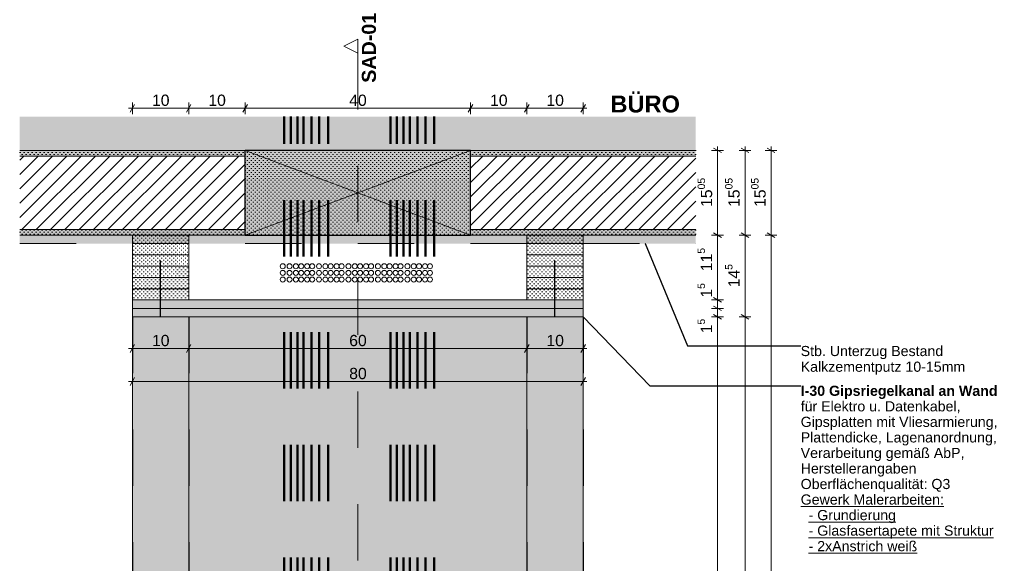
# Model space of a CAD drawing. Header units: metres. Extents: x -0.6 to 10, y -2.1 to 1.5.
# Tile 7 of 25: x -0.6 to 1.1, y 0.5 to 1.5. Entities that reach past the tile are written whole.
import ezdxf

# ---------------------------------------------------------------- set-up
doc = ezdxf.new("R2010")
doc.units = ezdxf.units.M
doc.header["$MEASUREMENT"] = 0
for name, pattern in [('Schnittlinie', [0.06, 0.03, -0.015, 0, -0.015]), ('Strichlinie eng', [0.023, 0.015, -0.008]), ('Untersicht', [0.02, 0.015, -0.005]), ('Wipeout_Contour', [1, 0, -1])]:
    doc.linetypes.add(name, pattern=pattern)
for name, color, linetype in [('152 - Bemaßung_ Beschriftung.Ausbau', 7, 'Continuous'), ('201 - Marker.Schnitt - versteckt Grundriss u. Detail SD', 7, 'Continuous'), ('605 - Struktur.Wand Innen', 7, 'Continuous'), ('608 - Struktur.Träger', 7, 'Continuous'), ('650 - Abdeckung.Fußboden Aufbau', 7, 'Continuous'), ('653 - Abdeckung.TB Verkofferung', 7, 'Continuous'), ('804 - HKLSE.Elektrik', 7, 'Continuous'), ('Neubau_301 - Elemente.Linie', 7, 'Continuous'), ('Neubau_605 - Struktur.Wand Innen', 7, 'Continuous'), ('Neubau_653 - Abdeckung.TB Verkofferung', 7, 'Continuous')]:
    doc.layers.add(name, color=color, linetype=linetype)
doc.styles.add('ERSTELLTER_STIL_1', font='txt')
doc.styles.add('ERSTELLTER_STIL_2', font='txt')
doc.dimstyles.new('ERSTELLTER_STIL__1', dxfattribs={"dimtxt": 0.02, "dimasz": 0.01064, "dimexe": 0.18, "dimexo": 0.0625, "dimgap": 0, "dimtad": 1, "dimzin": 0, "dimdsep": 46, "dimtxsty": 'ERSTELLTER_STIL_1', "dimblk": 'ARROWHEAD_2', "dimblk1": 'ARROWHEAD_2', "dimblk2": 'ARROWHEAD_2', "dimcen": 0.09, "dimse1": 1, "dimse2": 1, "dimclrd": 7, "dimclre": 7, "dimclrt": 7, "dimazin": 0, "dimtfac": 1, "dimtdec": 4, "dimtmove": 0, "dimatfit": 3, "dimfxl": 1, "dimtolj": 1, "dimtzin": 0, "dimarcsym": 0})
doc.dimstyles.new('ERSTELLTER_STIL__2', dxfattribs={"dimtxt": 0.02, "dimasz": 0.01064, "dimexe": 0.18, "dimexo": 0.0625, "dimgap": 0, "dimtad": 1, "dimtih": 1, "dimtoh": 1, "dimzin": 0, "dimdsep": 46, "dimtxsty": 'ERSTELLTER_STIL_1', "dimblk": 'ARROWHEAD_2', "dimblk1": 'ARROWHEAD_2', "dimblk2": 'ARROWHEAD_2', "dimcen": 0.09, "dimse1": 1, "dimse2": 1, "dimclrd": 7, "dimclre": 7, "dimclrt": 7, "dimazin": 0, "dimtfac": 1, "dimtdec": 4, "dimtmove": 0, "dimatfit": 3, "dimfxl": 1, "dimtolj": 1, "dimtzin": 0, "dimarcsym": 0})
doc.dimstyles.new('ERSTELLTER_STIL__3', dxfattribs={"dimtxt": 0.18, "dimasz": 0.001824, "dimexe": 0.18, "dimexo": 0.0625, "dimgap": 0, "dimtad": 0, "dimtih": 1, "dimtoh": 1, "dimdec": 4, "dimzin": 0, "dimdsep": 46, "dimcen": 0.09, "dimadec": 0, "dimazin": 0, "dimtfac": 1, "dimtdec": 4, "dimtmove": 0, "dimatfit": 3, "dimldrblk": 'ARROWHEAD_11', "dimfxl": 1, "dimtolj": 1, "dimtzin": 0, "dimarcsym": 0})
pattern_1 = [(45, (0, 0), (-0.003535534, 0.003535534), [0, -0.005])]
pattern_2 = [(45, (0, 0), (-0.01272792, 0.01272792), [])]

# ---------------------------------------------------------------- blocks, each defined once
blk = doc.blocks.new('*D10')
at = {"layer": '152 - Bemaßung_ Beschriftung.Ausbau', "color": 7, "linetype": 'Continuous', "lineweight": 5}
for p, q in [((0.6507, 0.9562), (0.6297, 0.9562)), ((0.6332, 0.9603), (0.6472, 0.9522)), ((0.6402, -0.8638), (0.6402, 0.9562)), ((0.6507, -0.8638), (0.6297, -0.8638)), ((0.6332, -0.8597), (0.6472, -0.8678))]:
    blk.add_line(p, q, dxfattribs=at)
at = {"layer": '152 - Bemaßung_ Beschriftung.Ausbau', "color": 7, "lineweight": 5, "char_height": 0.02, "attachment_point": 7, "rotation": 90, "style": 'ERSTELLTER_STIL_1'}
for s, insert in [('\\A1;{\\pql;\\fArial|b0|i0|c0|p38;1\\fArial|b0|i0|c0|p38;\\A1{\\H.66x;\\S5^  ;}}', (0.6364, 0.927)), ('\\A1;{\\pql;\\fArial|b0|i0|c0|p38;1,82}', (0.6362, 0.0196)), ('\\A1;{\\pql;\\fArial|b0|i0|c0|p38;1\\fArial|b0|i0|c0|p38;\\A1{\\H.66x;\\S5^  ;}}', (0.6364, -0.8597))]:
    blk.add_mtext(s, dxfattribs=dict(at, insert=insert))
blk = doc.blocks.new('ARROWHEAD_2')
at = {"color": 0, "linetype": 'Continuous', "lineweight": 0}
for p, q in [((0, 0), (-1, 0)), ((-0.38, -0.66), (0.38, 0.66))]:
    blk.add_line(p, q, dxfattribs=at)
blk = doc.blocks.new('*D11')
at = {"layer": '152 - Bemaßung_ Beschriftung.Ausbau', "color": 7, "linetype": 'Continuous', "lineweight": 5}
for p, q in [((0.6507, 0.9712), (0.6297, 0.9712)), ((0.6332, 0.9753), (0.6472, 0.9672)), ((0.6402, 0.9562), (0.6402, 0.9712)), ((0.6507, 0.9562), (0.6297, 0.9562)), ((0.6332, 0.9603), (0.6472, 0.9522))]:
    blk.add_line(p, q, dxfattribs=at)
blk = doc.blocks.new('*D12')
at = {"layer": '152 - Bemaßung_ Beschriftung.Ausbau', "color": 7, "linetype": 'Continuous', "lineweight": 5}
for p, q in [((0.6507, 0.9862), (0.6297, 0.9862)), ((0.6332, 0.9903), (0.6472, 0.9822)), ((0.6402, 0.9712), (0.6402, 0.9862)), ((0.6507, 0.9712), (0.6297, 0.9712)), ((0.6332, 0.9753), (0.6472, 0.9672))]:
    blk.add_line(p, q, dxfattribs=at)
blk = doc.blocks.new('*D13')
at = {"layer": '152 - Bemaßung_ Beschriftung.Ausbau', "color": 7, "linetype": 'Continuous', "lineweight": 5}
for p, q in [((0.6507, 1.1012), (0.6297, 1.1012)), ((0.6332, 1.1053), (0.6472, 1.0972)), ((0.6402, 0.9862), (0.6402, 1.1012)), ((0.6507, 0.9862), (0.6297, 0.9862)), ((0.6332, 0.9903), (0.6472, 0.9822))]:
    blk.add_line(p, q, dxfattribs=at)
at = {"layer": '152 - Bemaßung_ Beschriftung.Ausbau', "color": 7, "lineweight": 5, "char_height": 0.02, "attachment_point": 7, "rotation": 90, "style": 'ERSTELLTER_STIL_1'}
for s, insert in [('\\A1;{\\pql;\\fArial|b0|i0|c0|p38;11\\fArial|b0|i0|c0|p38;\\A1{\\H.66x;\\S5^  ;}}', (0.6364, 1.0372)), ('\\A1;{\\pql;\\fArial|b0|i0|c0|p38;1\\fArial|b0|i0|c0|p38;\\A1{\\H.66x;\\S5^  ;}}', (0.6364, 0.9903))]:
    blk.add_mtext(s, dxfattribs=dict(at, insert=insert))
blk = doc.blocks.new('*D14')
at = {"layer": '152 - Bemaßung_ Beschriftung.Ausbau', "color": 7, "linetype": 'Continuous', "lineweight": 5}
for p, q in [((0.6402, 1.2517), (0.6402, 1.2586)), ((0.6507, 1.2517), (0.6297, 1.2517)), ((0.6472, 1.2477), (0.6332, 1.2558)), ((0.6402, 1.1012), (0.6402, 1.2517)), ((0.6507, 1.1012), (0.6297, 1.1012)), ((0.6332, 1.1053), (0.6472, 1.0972))]:
    blk.add_line(p, q, dxfattribs=at)
at = {"layer": '152 - Bemaßung_ Beschriftung.Ausbau', "color": 7, "lineweight": 5, "insert": (0.6365, 1.1513), "char_height": 0.02, "attachment_point": 7, "rotation": 90, "style": 'ERSTELLTER_STIL_1'}
blk.add_mtext('\\A1;{\\pql;\\fArial|b0|i0|c0|p38;15\\fArial|b0|i0|c0|p38;\\A1{\\H.66x;\\S05^  ;}}', dxfattribs=at)
blk = doc.blocks.new('*D17')
at = {"layer": '152 - Bemaßung_ Beschriftung.Ausbau', "color": 7, "linetype": 'Continuous', "lineweight": 5}
for p, q in [((0.6995, 0.9562), (0.6785, 0.9562)), ((0.682, 0.9603), (0.696, 0.9522)), ((0.689, -0.8638), (0.689, 0.9562)), ((0.6995, -0.8638), (0.6785, -0.8638)), ((0.682, -0.8597), (0.696, -0.8678))]:
    blk.add_line(p, q, dxfattribs=at)
at = {"layer": '152 - Bemaßung_ Beschriftung.Ausbau', "color": 7, "lineweight": 5, "insert": (0.685, 0.0196), "char_height": 0.02, "attachment_point": 7, "rotation": 90, "style": 'ERSTELLTER_STIL_1'}
blk.add_mtext('\\A1;{\\pql;\\fArial|b0|i0|c0|p38;1,82}', dxfattribs=at)
blk = doc.blocks.new('*D18')
at = {"layer": '152 - Bemaßung_ Beschriftung.Ausbau', "color": 7, "linetype": 'Continuous', "lineweight": 5}
for p, q in [((0.6995, 1.1012), (0.6785, 1.1012)), ((0.682, 1.1053), (0.696, 1.0972)), ((0.689, 0.9562), (0.689, 1.1012)), ((0.6995, 0.9562), (0.6785, 0.9562)), ((0.682, 0.9603), (0.696, 0.9522))]:
    blk.add_line(p, q, dxfattribs=at)
at = {"layer": '152 - Bemaßung_ Beschriftung.Ausbau', "color": 7, "lineweight": 5, "insert": (0.6852, 1.0086), "char_height": 0.02, "attachment_point": 7, "rotation": 90, "style": 'ERSTELLTER_STIL_1'}
blk.add_mtext('\\A1;{\\pql;\\fArial|b0|i0|c0|p38;14\\fArial|b0|i0|c0|p38;\\A1{\\H.66x;\\S5^  ;}}', dxfattribs=at)
blk = doc.blocks.new('*D19')
at = {"layer": '152 - Bemaßung_ Beschriftung.Ausbau', "color": 7, "linetype": 'Continuous', "lineweight": 5}
for p, q in [((0.689, 1.2517), (0.689, 1.2586)), ((0.6995, 1.2517), (0.6785, 1.2517)), ((0.696, 1.2477), (0.682, 1.2558)), ((0.689, 1.1012), (0.689, 1.2517)), ((0.6995, 1.1012), (0.6785, 1.1012)), ((0.682, 1.1053), (0.696, 1.0972))]:
    blk.add_line(p, q, dxfattribs=at)
at = {"layer": '152 - Bemaßung_ Beschriftung.Ausbau', "color": 7, "lineweight": 5, "insert": (0.6853, 1.1513), "char_height": 0.02, "attachment_point": 7, "rotation": 90, "style": 'ERSTELLTER_STIL_1'}
blk.add_mtext('\\A1;{\\pql;\\fArial|b0|i0|c0|p38;15\\fArial|b0|i0|c0|p38;\\A1{\\H.66x;\\S05^  ;}}', dxfattribs=at)
blk = doc.blocks.new('*D21')
at = {"layer": '152 - Bemaßung_ Beschriftung.Ausbau', "color": 7, "linetype": 'Continuous', "lineweight": 5}
for p, q in [((0.7282, 1.1053), (0.7422, 1.0972)), ((0.7352, -1.0788), (0.7352, 1.1012)), ((0.7457, -1.0788), (0.7247, -1.0788)), ((0.7282, -1.0747), (0.7422, -1.0828)), ((0.7352, -1.2438), (0.7352, -1.0788))]:
    blk.add_line(p, q, dxfattribs=at)
at = {"layer": '152 - Bemaßung_ Beschriftung.Ausbau', "color": 7, "lineweight": 5, "insert": (0.7312, -0.0154), "char_height": 0.02, "attachment_point": 7, "rotation": 90, "style": 'ERSTELLTER_STIL_1'}
blk.add_mtext('\\A1;{\\pql;\\fArial|b0|i0|c0|p38;2,18}', dxfattribs=at)
blk = doc.blocks.new('*D22')
at = {"layer": '152 - Bemaßung_ Beschriftung.Ausbau', "color": 7, "linetype": 'Continuous', "lineweight": 5}
for p, q in [((0.7352, 1.2517), (0.7352, 1.2586)), ((0.7457, 1.2517), (0.7247, 1.2517)), ((0.7422, 1.2477), (0.7282, 1.2558)), ((0.7352, 1.1012), (0.7352, 1.2517)), ((0.7457, 1.1012), (0.7247, 1.1012)), ((0.7282, 1.1053), (0.7422, 1.0972)), ((0.7352, -1.0788), (0.7352, 1.1012))]:
    blk.add_line(p, q, dxfattribs=at)
at = {"layer": '152 - Bemaßung_ Beschriftung.Ausbau', "color": 7, "lineweight": 5, "insert": (0.7315, 1.1513), "char_height": 0.02, "attachment_point": 7, "rotation": 90, "style": 'ERSTELLTER_STIL_1'}
blk.add_mtext('\\A1;{\\pql;\\fArial|b0|i0|c0|p38;15\\fArial|b0|i0|c0|p38;\\A1{\\H.66x;\\S05^  ;}}', dxfattribs=at)
blk = doc.blocks.new('*D23')
at = {"layer": '152 - Bemaßung_ Beschriftung.Ausbau', "color": 7, "linetype": 'Continuous', "lineweight": 5}
for p, q in [((-0.3943, 1.3334), (-0.4024, 1.3194)), ((-0.3983, 1.3159), (-0.3983, 1.3369)), ((-0.2943, 1.3334), (-0.3024, 1.3194)), ((-0.2983, 1.3159), (-0.2983, 1.3369)), ((-0.4052, 1.3264), (-0.3983, 1.3264)), ((-0.3983, 1.3264), (-0.2983, 1.3264))]:
    blk.add_line(p, q, dxfattribs=at)
at = {"layer": '152 - Bemaßung_ Beschriftung.Ausbau', "color": 7, "lineweight": 5, "insert": (-0.3635, 1.3304), "char_height": 0.02, "attachment_point": 7, "style": 'ERSTELLTER_STIL_1'}
blk.add_mtext('\\A1;{\\pql;\\fArial|b0|i0|c0|p38;10}', dxfattribs=at)
blk = doc.blocks.new('*D24')
at = {"layer": '152 - Bemaßung_ Beschriftung.Ausbau', "color": 7, "linetype": 'Continuous', "lineweight": 5}
for p, q in [((-0.2943, 1.3334), (-0.3024, 1.3194)), ((-0.2983, 1.3159), (-0.2983, 1.3369)), ((-0.1943, 1.3334), (-0.2024, 1.3194)), ((-0.1983, 1.3159), (-0.1983, 1.3369)), ((-0.2983, 1.3264), (-0.1983, 1.3264))]:
    blk.add_line(p, q, dxfattribs=at)
at = {"layer": '152 - Bemaßung_ Beschriftung.Ausbau', "color": 7, "lineweight": 5, "insert": (-0.2635, 1.3304), "char_height": 0.02, "attachment_point": 7, "style": 'ERSTELLTER_STIL_1'}
blk.add_mtext('\\A1;{\\pql;\\fArial|b0|i0|c0|p38;10}', dxfattribs=at)
blk = doc.blocks.new('*D25')
at = {"layer": '152 - Bemaßung_ Beschriftung.Ausbau', "color": 7, "linetype": 'Continuous', "lineweight": 5}
for p, q in [((-0.1943, 1.3334), (-0.2024, 1.3194)), ((-0.1983, 1.3159), (-0.1983, 1.3369)), ((0.2057, 1.3334), (0.1976, 1.3194)), ((-0.1983, 1.3264), (0.2017, 1.3264))]:
    blk.add_line(p, q, dxfattribs=at)
at = {"layer": '152 - Bemaßung_ Beschriftung.Ausbau', "color": 7, "lineweight": 5, "insert": (-0.0135, 1.3304), "char_height": 0.02, "attachment_point": 7, "style": 'ERSTELLTER_STIL_1'}
blk.add_mtext('\\A1;{\\pql;\\fArial|b0|i0|c0|p38;40}', dxfattribs=at)
blk = doc.blocks.new('*D26')
at = {"layer": '152 - Bemaßung_ Beschriftung.Ausbau', "color": 7, "linetype": 'Continuous', "lineweight": 5}
for p, q in [((0.2057, 1.3334), (0.1976, 1.3194)), ((0.2017, 1.3159), (0.2017, 1.3369)), ((0.3057, 1.3334), (0.2976, 1.3194)), ((0.3017, 1.3159), (0.3017, 1.3369)), ((-0.1983, 1.3264), (0.2017, 1.3264)), ((0.2017, 1.3264), (0.3017, 1.3264))]:
    blk.add_line(p, q, dxfattribs=at)
at = {"layer": '152 - Bemaßung_ Beschriftung.Ausbau', "color": 7, "lineweight": 5, "insert": (0.2365, 1.3304), "char_height": 0.02, "attachment_point": 7, "style": 'ERSTELLTER_STIL_1'}
blk.add_mtext('\\A1;{\\pql;\\fArial|b0|i0|c0|p38;10}', dxfattribs=at)
blk = doc.blocks.new('*D27')
at = {"layer": '152 - Bemaßung_ Beschriftung.Ausbau', "color": 7, "linetype": 'Continuous', "lineweight": 5}
for p, q in [((0.3057, 1.3334), (0.2976, 1.3194)), ((0.3017, 1.3159), (0.3017, 1.3369)), ((0.3976, 1.3194), (0.4057, 1.3334)), ((0.4017, 1.3159), (0.4017, 1.3369)), ((0.3017, 1.3264), (0.4017, 1.3264)), ((0.4017, 1.3264), (0.4085, 1.3264))]:
    blk.add_line(p, q, dxfattribs=at)
at = {"layer": '152 - Bemaßung_ Beschriftung.Ausbau', "color": 7, "lineweight": 5, "insert": (0.3365, 1.3304), "char_height": 0.02, "attachment_point": 7, "style": 'ERSTELLTER_STIL_1'}
blk.add_mtext('\\A1;{\\pql;\\fArial|b0|i0|c0|p38;10}', dxfattribs=at)
blk = doc.blocks.new('*D28')
at = {"layer": '152 - Bemaßung_ Beschriftung.Ausbau', "color": 7, "linetype": 'Continuous', "lineweight": 5}
for p, q in [((-0.3983, 0.8894), (-0.3983, 0.9104)), ((-0.2983, 0.8894), (-0.2983, 0.9104)), ((-0.4052, 0.8999), (-0.3983, 0.8999)), ((-0.3943, 0.9069), (-0.4024, 0.8929)), ((-0.3983, 0.8999), (-0.2983, 0.8999)), ((-0.2943, 0.9069), (-0.3024, 0.8929))]:
    blk.add_line(p, q, dxfattribs=at)
at = {"layer": '152 - Bemaßung_ Beschriftung.Ausbau', "color": 7, "lineweight": 5, "insert": (-0.3635, 0.9039), "char_height": 0.02, "attachment_point": 7, "style": 'ERSTELLTER_STIL_1'}
blk.add_mtext('\\A1;{\\pql;\\fArial|b0|i0|c0|p38;10}', dxfattribs=at)
blk = doc.blocks.new('*D29')
at = {"layer": '152 - Bemaßung_ Beschriftung.Ausbau', "color": 7, "linetype": 'Continuous', "lineweight": 5}
for p, q in [((-0.2983, 0.8894), (-0.2983, 0.9104)), ((0.3017, 0.8894), (0.3017, 0.9104)), ((-0.2943, 0.9069), (-0.3024, 0.8929)), ((-0.2983, 0.8999), (0.3017, 0.8999)), ((0.3057, 0.9069), (0.2976, 0.8929))]:
    blk.add_line(p, q, dxfattribs=at)
at = {"layer": '152 - Bemaßung_ Beschriftung.Ausbau', "color": 7, "lineweight": 5, "insert": (-0.0135, 0.9039), "char_height": 0.02, "attachment_point": 7, "style": 'ERSTELLTER_STIL_1'}
blk.add_mtext('\\A1;{\\pql;\\fArial|b0|i0|c0|p38;60}', dxfattribs=at)
blk = doc.blocks.new('*D30')
at = {"layer": '152 - Bemaßung_ Beschriftung.Ausbau', "color": 7, "linetype": 'Continuous', "lineweight": 5}
for p, q in [((0.3017, 0.8894), (0.3017, 0.9104)), ((0.4017, 0.8894), (0.4017, 0.9104)), ((0.3057, 0.9069), (0.2976, 0.8929)), ((0.3017, 0.8999), (0.4017, 0.8999)), ((0.3976, 0.8929), (0.4057, 0.9069)), ((0.4017, 0.8999), (0.4085, 0.8999))]:
    blk.add_line(p, q, dxfattribs=at)
at = {"layer": '152 - Bemaßung_ Beschriftung.Ausbau', "color": 7, "lineweight": 5, "insert": (0.3365, 0.9039), "char_height": 0.02, "attachment_point": 7, "style": 'ERSTELLTER_STIL_1'}
blk.add_mtext('\\A1;{\\pql;\\fArial|b0|i0|c0|p38;10}', dxfattribs=at)
blk = doc.blocks.new('*D31')
at = {"layer": '152 - Bemaßung_ Beschriftung.Ausbau', "color": 7, "linetype": 'Continuous', "lineweight": 5}
for p, q in [((-0.4052, 0.8414), (-0.3983, 0.8414)), ((-0.3943, 0.8484), (-0.4024, 0.8344)), ((-0.3983, 0.8309), (-0.3983, 0.8519)), ((-0.3983, 0.8414), (0.4017, 0.8414)), ((0.3976, 0.8344), (0.4057, 0.8484)), ((0.4017, 0.8309), (0.4017, 0.8519)), ((0.4017, 0.8414), (0.4085, 0.8414))]:
    blk.add_line(p, q, dxfattribs=at)
at = {"layer": '152 - Bemaßung_ Beschriftung.Ausbau', "color": 7, "lineweight": 5, "insert": (-0.0135, 0.8454), "char_height": 0.02, "attachment_point": 7, "style": 'ERSTELLTER_STIL_1'}
blk.add_mtext('\\A1;{\\pql;\\fArial|b0|i0|c0|p38;80}', dxfattribs=at)
blk = doc.blocks.new('ARROWHEAD_11')
at = {"color": 0, "linetype": 'Continuous', "lineweight": 0}
blk.add_line((0, 0), (-1, 0), dxfattribs=at)
at = {"color": 0, "linetype": 'Continuous', "lineweight": 0, "const_width": 0.25, "flags": 128}
blk.add_lwpolyline([(-0.125, 0, 1), (0.125, 0, 1)], format="xyb", close=True, dxfattribs=at)

msp = doc.modelspace()

# ---------------------------------------------------------------- hatches: boundary and pattern name
at = {"layer": '608 - Struktur.Träger', "linetype": 'Continuous', "lineweight": 5}
h = msp.add_hatch(dxfattribs=at)
h.set_pattern_fill('Gips_0001', style=0, pattern_type=2)
h.set_pattern_definition(pattern_1)
h.paths.add_polyline_path([(-0.5983, 1.2517), (-0.1983, 1.2517), (-0.1983, 1.2417), (-0.5983, 1.2417)])
h = msp.add_hatch(dxfattribs=at)
h.set_pattern_fill('Gips_0001', style=0, pattern_type=2)
h.set_pattern_definition(pattern_1)
h.paths.add_polyline_path([(0.2017, 1.2417), (0.2017, 1.2517), (0.6017, 1.2517), (0.6017, 1.2417)])
h = msp.add_hatch(dxfattribs=at)
h.set_pattern_fill('Gips_0001', style=0, pattern_type=2)
h.set_pattern_definition(pattern_1)
h.paths.add_polyline_path([(-0.1983, 1.1112), (-0.5983, 1.1112), (-0.5983, 1.1012), (-0.1983, 1.1012)])
h = msp.add_hatch(dxfattribs=at)
h.set_pattern_fill('Gips_0001', style=0, pattern_type=2)
h.set_pattern_definition(pattern_1)
h.paths.add_polyline_path([(0.6017, 1.1112), (0.2017, 1.1112), (0.2017, 1.1012), (0.6017, 1.1012)])
at = {"layer": '653 - Abdeckung.TB Verkofferung', "linetype": 'Continuous', "lineweight": 0, "true_color": 0x5f5f5f}
msp.add_hatch(color=251, dxfattribs=at).paths.add_polyline_path([(-0.5983, 1.3118), (0.6017, 1.3118), (0.6017, 1.0862), (-0.5983, 1.0862)])
at = {"layer": '653 - Abdeckung.TB Verkofferung', "linetype": 'Continuous', "lineweight": 5}
h = msp.add_hatch(dxfattribs=at)
h.set_pattern_fill('Gips_0001', style=0, pattern_type=2)
h.set_pattern_definition(pattern_1)
h.paths.add_polyline_path([(-0.1983, 1.2517), (0.2017, 1.2517), (0.2017, 1.1012), (-0.1983, 1.1012)])
h = msp.add_hatch(dxfattribs=at)
h.set_pattern_fill('Gips_0001', style=0, pattern_type=2)
h.set_pattern_definition(pattern_1)
h.paths.add_polyline_path([(-0.3983, 1.1012), (-0.3983, 1.0862), (-0.2983, 1.0862), (-0.2983, 1.1012)])
h = msp.add_hatch(dxfattribs=at)
h.set_pattern_fill('Gips_0001', style=0, pattern_type=2)
h.set_pattern_definition(pattern_1)
h.paths.add_polyline_path([(0.3017, 1.1012), (0.3017, 1.0862), (0.4017, 1.0862), (0.4017, 1.1012)])
h = msp.add_hatch(dxfattribs=at)
h.set_pattern_fill('Gips_0001', style=0, pattern_type=2)
h.set_pattern_definition(pattern_1)
h.paths.add_polyline_path([(-0.3983, 1.0862), (-0.3983, 1.0662), (-0.2983, 1.0662), (-0.2983, 1.0862)])
h = msp.add_hatch(dxfattribs=at)
h.set_pattern_fill('Gips_0001', style=0, pattern_type=2)
h.set_pattern_definition(pattern_1)
h.paths.add_polyline_path([(0.3017, 1.0862), (0.3017, 1.0662), (0.4017, 1.0662), (0.4017, 1.0862)])
h = msp.add_hatch(dxfattribs=at)
h.set_pattern_fill('Gips_0001', style=0, pattern_type=2)
h.set_pattern_definition(pattern_1)
h.paths.add_polyline_path([(-0.3983, 1.0662), (-0.3983, 1.0462), (-0.2983, 1.0462), (-0.2983, 1.0662)])
h = msp.add_hatch(dxfattribs=at)
h.set_pattern_fill('Gips_0001', style=0, pattern_type=2)
h.set_pattern_definition(pattern_1)
h.paths.add_polyline_path([(0.3017, 1.0662), (0.3017, 1.0462), (0.4017, 1.0462), (0.4017, 1.0662)])
h = msp.add_hatch(dxfattribs=at)
h.set_pattern_fill('Gips_0001', style=0, pattern_type=2)
h.set_pattern_definition(pattern_1)
h.paths.add_polyline_path([(-0.3983, 1.0462), (-0.3983, 1.0262), (-0.2983, 1.0262), (-0.2983, 1.0462)])
h = msp.add_hatch(dxfattribs=at)
h.set_pattern_fill('Gips_0001', style=0, pattern_type=2)
h.set_pattern_definition(pattern_1)
h.paths.add_polyline_path([(0.3017, 1.0462), (0.3017, 1.0262), (0.4017, 1.0262), (0.4017, 1.0462)])
h = msp.add_hatch(dxfattribs=at)
h.set_pattern_fill('Gips_0001', style=0, pattern_type=2)
h.set_pattern_definition(pattern_1)
h.paths.add_polyline_path([(-0.3983, 1.0262), (-0.3983, 1.0062), (-0.2983, 1.0062), (-0.2983, 1.0262)])
h = msp.add_hatch(dxfattribs=at)
h.set_pattern_fill('Gips_0001', style=0, pattern_type=2)
h.set_pattern_definition(pattern_1)
h.paths.add_polyline_path([(0.3017, 1.0262), (0.3017, 1.0062), (0.4017, 1.0062), (0.4017, 1.0262)])
h = msp.add_hatch(dxfattribs=at)
h.set_pattern_fill('Gips_0001', style=0, pattern_type=2)
h.set_pattern_definition(pattern_1)
h.paths.add_polyline_path([(-0.3983, 1.0062), (-0.3983, 0.9862), (-0.2983, 0.9862), (-0.2983, 1.0062)])
h = msp.add_hatch(dxfattribs=at)
h.set_pattern_fill('Gips_0001', style=0, pattern_type=2)
h.set_pattern_definition(pattern_1)
h.paths.add_polyline_path([(0.3017, 1.0062), (0.3017, 0.9862), (0.4017, 0.9862), (0.4017, 1.0062)])
at = {"layer": '653 - Abdeckung.TB Verkofferung', "linetype": 'Continuous', "lineweight": 0, "true_color": 0x7f3535}
for points in [[(-0.3983, 0.9562), (-0.2983, 0.9562), (-0.2983, -0.8638), (-0.3983, -0.8638)], [(0.3017, -0.8638), (0.3017, 0.9562), (0.4017, 0.9562), (0.4017, -0.8638)]]:
    msp.add_hatch(color=17, dxfattribs=at).paths.add_polyline_path(points)
at = {"layer": '653 - Abdeckung.TB Verkofferung', "linetype": 'Continuous', "lineweight": 0, "true_color": 0x3f1a1a}
msp.add_hatch(color=19, dxfattribs=at).paths.add_polyline_path([(-0.2983, -0.8638), (-0.2983, 0.9562), (0.3017, 0.9562), (0.3017, -0.8638)])
at = {"layer": 'Neubau_653 - Abdeckung.TB Verkofferung', "linetype": 'Continuous', "lineweight": 5}
h = msp.add_hatch(dxfattribs=at)
h.set_pattern_fill('Gips_0001', style=0, pattern_type=2)
h.set_pattern_definition(pattern_1)
h.paths.add_polyline_path([(0.4017, 0.9862), (0.4017, 0.9712), (-0.3983, 0.9712), (-0.3983, 0.9862)])
h = msp.add_hatch(dxfattribs=at)
h.set_pattern_fill('Gips_0001', style=0, pattern_type=2)
h.set_pattern_definition(pattern_1)
h.paths.add_polyline_path([(0.4017, 0.9712), (0.4017, 0.9562), (-0.3983, 0.9562), (-0.3983, 0.9712)])

# ---------------------------------------------------------------- linework, layer by layer
at = {"layer": '201 - Marker.Schnitt - versteckt Grundriss u. Detail SD', "color": 7, "linetype": 'Schnittlinie', "lineweight": 13}
msp.add_line((0.0017, 1.424), (0.0017, -2.0408), dxfattribs=at)
at = {"layer": '605 - Struktur.Wand Innen', "color": 7, "linetype": 'Continuous', "lineweight": 18}
for points in [[(-0.1983, 1.2517), (-0.5983, 1.2517)], [(0.6017, 1.2517), (0.2017, 1.2517)], [(-0.5983, 1.1012), (-0.1983, 1.1012)], [(0.2017, 1.1012), (0.6017, 1.1012)]]:
    msp.add_lwpolyline(points, dxfattribs=at)
at = {"layer": '608 - Struktur.Träger', "color": 7, "linetype": 'Untersicht', "lineweight": 13}
msp.add_line((-0.5983, 1.0862), (0.6017, 1.0862), dxfattribs=at)
at = {"layer": '650 - Abdeckung.Fußboden Aufbau', "color": 7, "linetype": 'Continuous', "lineweight": 13}
for points in [[(-0.5983, 1.2517), (-0.1983, 1.2517)], [(0.2017, 1.2517), (0.6017, 1.2517)], [(-0.1983, 1.1013), (-0.5983, 1.1013)], [(0.6017, 1.1013), (0.2017, 1.1013)]]:
    msp.add_lwpolyline(points, dxfattribs=at)
at = {"layer": '653 - Abdeckung.TB Verkofferung', "color": 1, "linetype": 'Continuous', "lineweight": 9, "flags": 128}
for points in [[(-0.1983, 1.2517), (0.2017, 1.2517), (0.2017, 1.1012), (-0.1983, 1.1012)], [(-0.3983, 0.9562), (-0.2983, 0.9562), (-0.2983, -0.8638), (-0.3983, -0.8638)], [(-0.2983, -0.8638), (-0.2983, 0.9562), (0.3017, 0.9562), (0.3017, -0.8638)], [(0.3017, -0.8638), (0.3017, 0.9562), (0.4017, 0.9562), (0.4017, -0.8638)]]:
    msp.add_lwpolyline(points, close=True, dxfattribs=at)
at = {"layer": '653 - Abdeckung.TB Verkofferung', "color": 1, "linetype": 'Continuous', "lineweight": 25, "flags": 128}
for points in [[(0.2017, 1.2517), (-0.1983, 1.2517)], [(-0.1983, 1.1012), (0.2017, 1.1012)]]:
    msp.add_lwpolyline(points, dxfattribs=at)
at = {"layer": '653 - Abdeckung.TB Verkofferung', "color": 1, "linetype": 'Continuous', "lineweight": 18, "flags": 128}
for points in [[(-0.3983, 1.1012), (-0.3983, 1.0862), (-0.2983, 1.0862), (-0.2983, 1.1012)], [(0.3017, 1.1012), (0.3017, 1.0862), (0.4017, 1.0862), (0.4017, 1.1012)], [(-0.3983, 1.0862), (-0.3983, 1.0662), (-0.2983, 1.0662), (-0.2983, 1.0862)], [(0.3017, 1.0862), (0.3017, 1.0662), (0.4017, 1.0662), (0.4017, 1.0862)], [(-0.3983, 1.0662), (-0.3983, 1.0462), (-0.2983, 1.0462), (-0.2983, 1.0662)], [(0.3017, 1.0662), (0.3017, 1.0462), (0.4017, 1.0462), (0.4017, 1.0662)], [(-0.3983, 1.0462), (-0.3983, 1.0262), (-0.2983, 1.0262), (-0.2983, 1.0462)], [(0.3017, 1.0462), (0.3017, 1.0262), (0.4017, 1.0262), (0.4017, 1.0462)], [(-0.3983, 1.0262), (-0.3983, 1.0062), (-0.2983, 1.0062), (-0.2983, 1.0262)], [(0.3017, 1.0262), (0.3017, 1.0062), (0.4017, 1.0062), (0.4017, 1.0262)], [(-0.3983, 1.0062), (-0.3983, 0.9862), (-0.2983, 0.9862), (-0.2983, 1.0062)], [(0.3017, 1.0062), (0.3017, 0.9862), (0.4017, 0.9862), (0.4017, 1.0062)]]:
    msp.add_lwpolyline(points, close=True, dxfattribs=at)
at = {"layer": '653 - Abdeckung.TB Verkofferung', "color": 1, "linetype": 'Strichlinie eng', "lineweight": 25, "flags": 128}
for points in [[(-0.3983, 0.9562), (-0.3983, -0.8638)], [(-0.2983, 0.9562), (-0.2983, -0.8638)], [(0.3017, 0.9562), (0.3017, -0.8638)], [(0.4017, 0.9562), (0.4017, -0.8638)]]:
    msp.add_lwpolyline(points, dxfattribs=at)
at = {"layer": '653 - Abdeckung.TB Verkofferung', "color": 92, "linetype": 'Continuous', "lineweight": 13, "true_color": 0x00be00}
for centre in [(-0.1315, 1.046), (-0.1194, 1.046), (-0.1082, 1.046), (-0.0987, 1.046), (-0.0882, 1.046), (-0.0792, 1.046), (-0.0671, 1.046), (-0.0559, 1.046), (-0.0464, 1.046), (-0.0359, 1.046), (-0.027, 1.046), (-0.0148, 1.046), (-0.0036, 1.046), (0.0059, 1.046), (0.0164, 1.046), (0.0253, 1.046), (0.0375, 1.046), (0.0487, 1.046), (0.0582, 1.046), (0.0687, 1.046), (0.0776, 1.046), (0.0898, 1.046), (0.101, 1.046), (0.1105, 1.046), (0.121, 1.046), (0.1299, 1.046), (-0.1315, 1.0343), (-0.1194, 1.0343), (-0.1082, 1.0343), (-0.0987, 1.0343), (-0.0882, 1.0343), (-0.0792, 1.0343), (-0.0671, 1.0343), (-0.0559, 1.0343), (-0.0464, 1.0343), (-0.0359, 1.0343), (-0.027, 1.0343), (-0.0148, 1.0343), (-0.0036, 1.0343), (0.0059, 1.0343), (0.0164, 1.0343), (0.0253, 1.0343), (0.0375, 1.0343), (0.0487, 1.0343), (0.0582, 1.0343), (0.0687, 1.0343), (0.0776, 1.0343), (0.0898, 1.0343), (0.101, 1.0343), (0.1105, 1.0343), (0.121, 1.0343), (0.1299, 1.0343), (-0.1315, 1.0225), (-0.1194, 1.0225), (-0.1082, 1.0225), (-0.0987, 1.0225), (-0.0882, 1.0225), (-0.0792, 1.0225), (-0.0671, 1.0225), (-0.0559, 1.0225), (-0.0464, 1.0225), (-0.0359, 1.0225), (-0.027, 1.0225), (-0.0148, 1.0225), (-0.0036, 1.0225), (0.0059, 1.0225), (0.0164, 1.0225), (0.0253, 1.0225), (0.0375, 1.0225), (0.0487, 1.0225), (0.0582, 1.0225), (0.0687, 1.0225), (0.0776, 1.0225), (0.0898, 1.0225), (0.101, 1.0225), (0.1105, 1.0225), (0.121, 1.0225), (0.1299, 1.0225)]:
    msp.add_circle(centre, 0.00445, dxfattribs=at)
at = {"layer": '804 - HKLSE.Elektrik', "color": 92, "linetype": 'Strichlinie eng', "lineweight": 50, "true_color": 0x00be00, "flags": 128}
for points in [[(-0.1287, 1.0631), (-0.1287, 1.3118)], [(-0.1173, 1.0631), (-0.1173, 1.3118)], [(-0.1054, 1.0631), (-0.1054, 1.3118)], [(-0.0944, 1.0631), (-0.0944, 1.3118)], [(-0.0803, 1.0631), (-0.0803, 1.3118)], [(-0.0666, 1.0631), (-0.0666, 1.3118)], [(-0.0511, 1.0631), (-0.0511, 1.3118)], [(0.0597, 1.0631), (0.0597, 1.3118)], [(0.0711, 1.0631), (0.0711, 1.3118)], [(0.083, 1.0631), (0.083, 1.3118)], [(0.0939, 1.0631), (0.0939, 1.3118)], [(0.108, 1.0631), (0.108, 1.3118)], [(0.1217, 1.0631), (0.1217, 1.3118)], [(0.1373, 1.0631), (0.1373, 1.3118)], [(-0.1287, -0.971), (-0.1287, 1.0115)], [(-0.1173, -0.971), (-0.1173, 1.0115)], [(-0.1054, -0.971), (-0.1054, 1.0115)], [(-0.0944, -0.971), (-0.0944, 1.0115)], [(-0.0803, -0.971), (-0.0803, 1.0115)], [(-0.0666, -0.971), (-0.0666, 1.0115)], [(-0.0511, -0.971), (-0.0511, 1.0115)], [(0.0597, -0.971), (0.0597, 1.0115)], [(0.0711, -0.971), (0.0711, 1.0115)], [(0.083, -0.971), (0.083, 1.0115)], [(0.0939, -0.971), (0.0939, 1.0115)], [(0.108, -0.971), (0.108, 1.0115)], [(0.1217, -0.971), (0.1217, 1.0115)], [(0.1373, -0.971), (0.1373, 1.0115)]]:
    msp.add_lwpolyline(points, dxfattribs=at)
at = {"layer": 'Neubau_605 - Struktur.Wand Innen', "color": 1, "linetype": 'Continuous', "lineweight": 9}
for p, q in [((-0.1983, 1.1012), (0.2017, 1.2517)), ((0.2017, 1.1012), (-0.1983, 1.2517))]:
    msp.add_line(p, q, dxfattribs=at)
at = {"layer": 'Neubau_653 - Abdeckung.TB Verkofferung', "color": 1, "linetype": 'Untersicht', "lineweight": 9}
for p, q in [((-0.1983, 1.2517), (-0.5983, 1.2517)), ((0.6017, 1.2517), (0.2017, 1.2517))]:
    msp.add_line(p, q, dxfattribs=at)
at = {"layer": 'Neubau_653 - Abdeckung.TB Verkofferung', "color": 1, "linetype": 'Continuous', "lineweight": 18, "flags": 128}
for points in [[(0.4017, 0.9862), (0.4017, 0.9712), (-0.3983, 0.9712), (-0.3983, 0.9862)], [(0.4017, 0.9712), (0.4017, 0.9562), (-0.3983, 0.9562), (-0.3983, 0.9712)]]:
    msp.add_lwpolyline(points, close=True, dxfattribs=at)

# ---------------------------------------------------------------- texts
at = {"layer": '152 - Bemaßung_ Beschriftung.Ausbau', "color": 7, "linetype": 'Continuous', "lineweight": 9, "insert": (0.5735, 1.3186), "char_height": 0.03, "attachment_point": 9, "style": 'ERSTELLTER_STIL_2'}
msp.add_mtext('\\A1;{\\pqr;\\fArial|b1|i0|c0|p38;BÜRO}', dxfattribs=at)
at = {"layer": '152 - Bemaßung_ Beschriftung.Ausbau', "color": 7, "linetype": 'Continuous', "lineweight": 9, "char_height": 0.018, "attachment_point": 1}
for s, insert, line_spacing_factor, style in [('\\A1;{\\pql;\\fArial|b0|i0|c0|p38;Stb. Unterzug Bestand\\P\\pql;\\fArial|b0|i0|c0|p38;Kalkzementputz 10-15mm}', (0.7878, 0.9046), 0.9285, 'ERSTELLTER_STIL_1'), ('\\A1;{\\pql;\\pt0.25;\\fArial|b1|i0|c0|p38;I-30 Gipsriegelkanal\\fArial|b0|i0|c0|p38; \\fArial|b1|i0|c0|p38;an Wand\\P\\pql;\\fArial|b0|i0|c0|p38;für Elektro u. Datenkabel,\\P\\pql;\\fArial|b0|i0|c0|p38;Gipsplatten mit Vliesarmierung,\\P\\pql;\\fArial|b0|i0|c0|p38;Plattendicke, Lagenanordnung,\\P\\pql;\\fArial|b0|i0|c0|p38;Verarbeitung gemäß AbP,\\P\\pql;\\fArial|b0|i0|c0|p38;Herstellerangaben\\P\\pql;\\fArial|b0|i0|c0|p38;Oberflächenqualität: Q3\\P\\pql;\\fArial|b0|i0|c0|p38;\\L\\LGewerk Malerarbeiten:\\P\\pql;\\fArial|b0|i0|c0|p38;  - Grundierung\\P\\pql;\\fArial|b0|i0|c0|p38;  - Glasfasertapete mit Struktur\\P\\pql;\\fArial|b0|i0|c0|p38;  - 2xAnstrich weiß}', (0.7878, 0.834), 0.919065, 'ERSTELLTER_STIL_2')]:
    msp.add_mtext(s, dxfattribs=dict(at, insert=insert, line_spacing_factor=line_spacing_factor, style=style))

# ---------------------------------------------------------------- dimensions: what is measured, and where the dimension line sits
at = {"layer": '152 - Bemaßung_ Beschriftung.Ausbau', "color": 7, "linetype": 'Continuous', "lineweight": 5}
for base, p1, p2, picture, middle in [((0.2017, 1.3264), (-0.1983, 1.2517), (0.2017, 1.2517), '*D25', (0.0017, 1.3404)), ((-0.2983, 0.8999), (-0.3983, 0.9562), (-0.2983, 0.9562), '*D28', (-0.3483, 0.9139)), ((0.4017, 0.8414), (-0.3983, 0.9562), (0.4017, 0.9562), '*D31', (0.0017, 0.8554)), ((0.3017, 0.8999), (-0.2983, 0.9562), (0.3017, 0.9562), '*D29', (0.0017, 0.9139)), ((0.4017, 0.8999), (0.3017, 0.9562), (0.4017, 0.9562), '*D30', (0.3517, 0.9139))]:
    dim = msp.add_linear_dim(base=base, p1=p1, p2=p2, dimstyle='ERSTELLTER_STIL__2', dxfattribs=at)
    dim.commit()
    dim.dimension.update_dxf_attribs({"geometry": picture, "text_midpoint": middle, "dimtype": 160})
for base, p1, p2, picture, middle in [((0.6402005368, 0.986228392), (0.4016757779, 0.971228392), (0.4016757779, 0.986228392), '*D12', (0.6262005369, 1.0249096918)), ((0.6402, 0.9562), (0.4017, -0.8638), (0.4017, 0.9562), '*D10', (0.6262, 0.0456)), ((0.6402005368, 0.971228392), (0.4016757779, 0.956228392), (0.4016757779, 0.971228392), '*D11', (0.6262005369, 0.9616235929)), ((0.689, 0.9562), (0.4017, -0.8638), (0.4017, 0.9562), '*D17', (0.675, 0.0456))]:
    dim = msp.add_linear_dim(base=base, p1=p1, p2=p2, angle=90, dimstyle='ERSTELLTER_STIL__1', dxfattribs=at)
    dim.commit()
    dim.dimension.update_dxf_attribs({"geometry": picture, "text_midpoint": middle, "dimtype": 160, "text_rotation": 90})

# ---------------------------------------------------------------- leaders
at = {"layer": '152 - Bemaßung_ Beschriftung.Ausbau', "color": 7, "linetype": 'Continuous', "lineweight": 9, "annotation_type": 0, "has_hookline": 1, "hookline_direction": 0}
for points, text_width in [([(0.512, 1.0862), (0.5867, 0.9046), (0.7878, 0.9046)], 0.2884), ([(0.4017, 0.9562), (0.5198, 0.834), (0.7878, 0.834)], 0.3458)]:
    msp.add_leader(points, dimstyle='ERSTELLTER_STIL__3', dxfattribs=dict(at, text_width=text_width))

# ---------------------------------------------------------------- next in the draw order: wipeouts: each hides what was drawn before it
at = {"color": 254, "linetype": 'Wipeout_Contour', "lineweight": 0, "ltscale": 4.59371}
msp.add_wipeout([(0.0017, 1.449), (-0.0233, 1.4365), (0.0017, 1.424)], dxfattribs=at).dxf.layer = '201 - Marker.Schnitt - versteckt Grundriss u. Detail SD'
at = {"color": 254, "linetype": 'Wipeout_Contour', "lineweight": 0, "ltscale": 5.528936}
msp.add_wipeout([(-0.1983, 1.2417), (-0.5983, 1.2417), (-0.5983, 1.1112), (-0.1983, 1.1112)], dxfattribs=at).dxf.layer = '605 - Struktur.Wand Innen'
at = {"color": 254, "linetype": 'Wipeout_Contour', "lineweight": 0, "ltscale": 5.376573}
msp.add_wipeout([(0.6017, 1.2417), (0.2017, 1.2417), (0.2017, 1.1112), (0.6017, 1.1112)], dxfattribs=at).dxf.layer = '605 - Struktur.Wand Innen'

# ---------------------------------------------------------------- next in the draw order: hatches: boundary and pattern name
at = {"layer": '605 - Struktur.Wand Innen', "linetype": 'Continuous', "lineweight": 5}
h = msp.add_hatch(dxfattribs=at)
h.set_pattern_fill('MW_Ziegel_0001', style=0, pattern_type=2)
h.set_pattern_definition(pattern_2)
h.paths.add_polyline_path([(-0.1983, 1.2417), (-0.5983, 1.2417), (-0.5983, 1.1112), (-0.1983, 1.1112)])
h = msp.add_hatch(dxfattribs=at)
h.set_pattern_fill('MW_Ziegel_0001', style=0, pattern_type=2)
h.set_pattern_definition(pattern_2)
h.paths.add_polyline_path([(0.6017, 1.2417), (0.2017, 1.2417), (0.2017, 1.1112), (0.6017, 1.1112)])

# ---------------------------------------------------------------- next in the draw order: linework, layer by layer
at = {"layer": '201 - Marker.Schnitt - versteckt Grundriss u. Detail SD', "color": 7, "linetype": 'Continuous', "lineweight": 13, "flags": 128}
msp.add_lwpolyline([(0.0017, 1.449), (0.0017, 1.424), (-0.0233, 1.4365)], close=True, dxfattribs=at)
at = {"layer": '605 - Struktur.Wand Innen', "color": 7, "linetype": 'Continuous', "lineweight": 18}
for points in [[(-0.5983, 1.2417), (-0.1983, 1.2417)], [(0.2017, 1.2417), (0.6017, 1.2417)], [(-0.5983, 1.1112), (-0.1983, 1.1112)], [(0.2017, 1.1112), (0.6017, 1.1112)]]:
    msp.add_lwpolyline(points, dxfattribs=at)
at = {"layer": '653 - Abdeckung.TB Verkofferung', "color": 1, "linetype": 'Continuous', "lineweight": 25, "flags": 128}
for points in [[(-0.1983, 1.1012), (-0.1983, 1.2517)], [(0.2017, 1.1012), (0.2017, 1.2517)]]:
    msp.add_lwpolyline(points, dxfattribs=at)
at = {"layer": 'Neubau_301 - Elemente.Linie', "color": 1, "linetype": 'Strichlinie eng', "lineweight": 25, "flags": 128}
for points in [[(-0.3483, 0.9562), (-0.3483, 1.1493)], [(0.3517, 0.9562), (0.3517, 1.1493)]]:
    msp.add_lwpolyline(points, dxfattribs=at)

# ---------------------------------------------------------------- next in the draw order: texts
at = {"layer": '201 - Marker.Schnitt - versteckt Grundriss u. Detail SD', "color": 7, "lineweight": 13, "insert": (0.0343, 1.3717), "char_height": 0.025, "attachment_point": 7, "rotation": 90, "style": 'ERSTELLTER_STIL_2'}
msp.add_mtext('\\A1;{\\pql;\\pt0;\\fArial|b1|i0|c0|p38;SAD-01}', dxfattribs=at)

# ---------------------------------------------------------------- next in the draw order: dimensions: what is measured, and where the dimension line sits
at = {"layer": '152 - Bemaßung_ Beschriftung.Ausbau', "color": 7, "linetype": 'Continuous', "lineweight": 5}
for base, p1, p2, picture, middle in [((-0.2983, 1.3264), (-0.3983, 1.1012), (-0.2983, 1.1012), '*D23', (-0.3483, 1.3404)), ((-0.1983, 1.3264), (-0.2983, 1.1012), (-0.1983, 1.2517), '*D24', (-0.2483, 1.3404)), ((0.3017, 1.3264), (0.2017, 1.2517), (0.3017, 1.1012), '*D26', (0.2517, 1.3404)), ((0.4017, 1.3264), (0.3017, 1.1012), (0.4017, 1.1012), '*D27', (0.3517, 1.3404))]:
    dim = msp.add_linear_dim(base=base, p1=p1, p2=p2, dimstyle='ERSTELLTER_STIL__2', dxfattribs=at)
    dim.commit()
    dim.dimension.update_dxf_attribs({"geometry": picture, "text_midpoint": middle, "dimtype": 160})
for base, p1, p2, picture, middle in [((0.6402, 1.2517), (0.6017, 1.1012), (0.6017, 1.2517), '*D14', (0.6262, 1.2012)), ((0.689, 1.2517), (0.6017, 1.1012), (0.6017, 1.2517), '*D19', (0.675, 1.2012)), ((0.7352, 1.2517), (0.6017, 1.1012), (0.6017, 1.2517), '*D22', (0.7212, 1.2012)), ((0.6402, 1.10125), (0.40168, 0.98623), (0.60168, 1.10125), '*D13', (0.6262, 1.07941)), ((0.68899, 1.10125), (0.40168, 0.95623), (0.60168, 1.10125), '*D18', (0.67499, 1.05081)), ((0.7352, 1.1012), (0.4017, -1.0788), (0.6017, 1.1012), '*D21', (0.7212, 0.0106))]:
    dim = msp.add_linear_dim(base=base, p1=p1, p2=p2, angle=90, dimstyle='ERSTELLTER_STIL__1', dxfattribs=at)
    dim.commit()
    dim.dimension.update_dxf_attribs({"geometry": picture, "text_midpoint": middle, "dimtype": 160, "text_rotation": 90})

doc.saveas('drawing.dxf')
